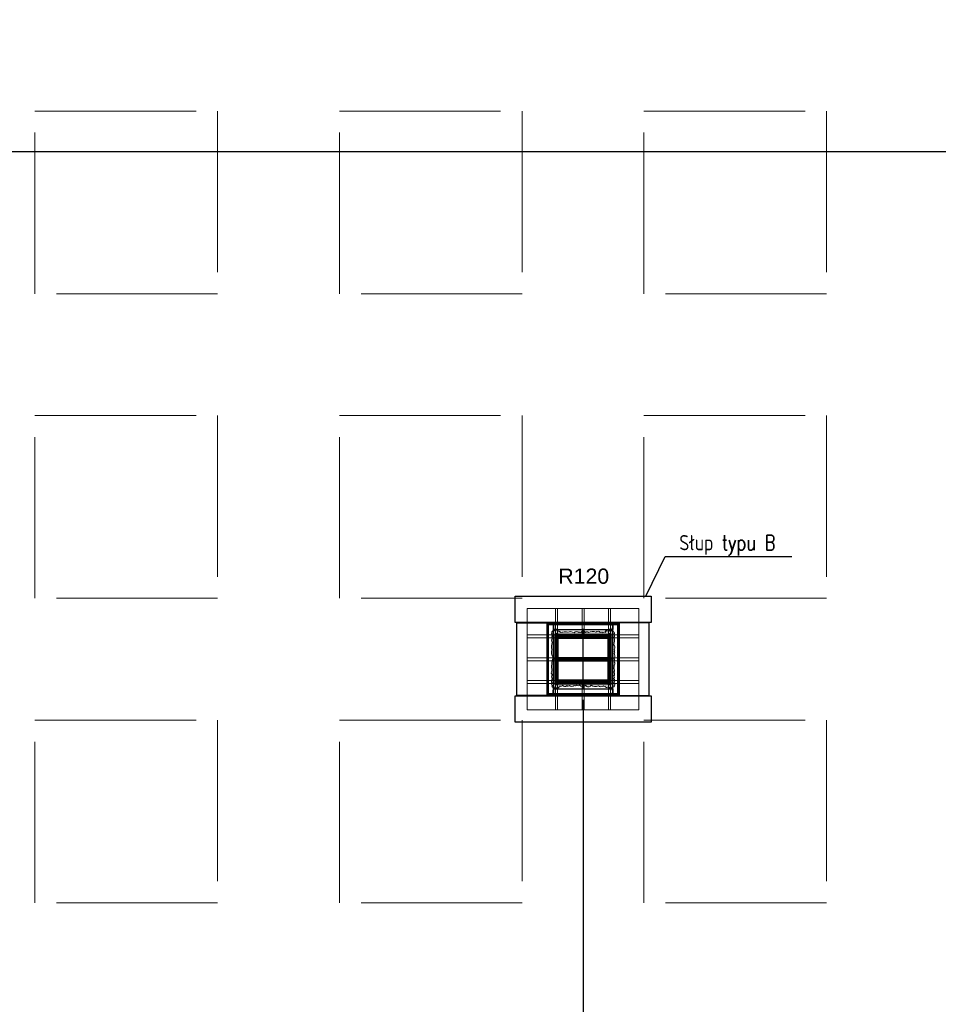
# Model space of a CAD drawing. Header units: centimetres. Extents: x -228435 to 56419, y -89367 to 477256.
# Tile 53 of 53: x -28090 to -19040, y 13600 to 23300. Entities that reach past the tile are written whole.
import ezdxf

# ---------------------------------------------------------------- set-up
doc = ezdxf.new("R2010")
doc.units = ezdxf.units.CM
doc.header["$LTSCALE"] = 50
for name, pattern in [('Obudowy i okł. słupów$0$HIDDEN', [9.525, 6.35, -3.175]), ('Osie rzutów$0$DASHDOT2', [12.7, 6.35, -3.175, 0, -3.175]), ('SU Lampy kwadratowe  -1$0$HIDDENX2', [19.05, 12.7, -6.35])]:
    doc.linetypes.add(name, pattern=pattern)
doc.layers.get('0').update_dxf_attribs({"color": 8})
for name, color, linetype in [('Kondygnacja -1$0$ARCH_INFO_ODPORNOŚĆ OGNIOWA', 8, 'Continuous'), ('Kondygnacja -1$0$ARCH_INFO_OPISY', 8, 'Continuous'), ('Kondygnacja -1$0$ARCH_OKŁADZINA', 8, 'Continuous'), ('Kondygnacja -1$0$ARCH_WYKŁADZINA', 8, 'Continuous'), ('Obudowy i okł. słupów$0$ARCH_GK', 8, 'Continuous'), ('Obudowy i okł. słupów$0$ARCH_PROFILE', 8, 'Continuous'), ('Obudowy i okł. słupów$0$ARCH_SŁUPY', 8, 'Continuous'), ('Osie rzutów$0$ARCH_INFO_OSIE_IST', 8, 'Osie rzutów$0$DASHDOT2')]:
    doc.layers.add(name, color=color, linetype=linetype)
for name, color, linetype, lineweight in [('Obudowy i okł. słupów$0$ARCH_hatch', 8, 'Continuous', 13), ('Obudowy i okł. słupów$0$ARCH_WIDOK', 8, 'Continuous', 13), ('SU Lampy kwadratowe  -1$0$ARCH_SUFITY_PODWIESZANE', 8, 'SU Lampy kwadratowe  -1$0$HIDDENX2', 9)]:
    doc.layers.add(name, color=color, linetype=linetype, lineweight=lineweight)
doc.styles.add('Kondygnacja -1$0$Arial', font='ARIAL.TTF')
doc.styles.add('Kondygnacja -1$0$ROMANS-50-CM', font='romans.shx', dxfattribs={"width": 0.8, "height": 10})
doc.styles.add('Kondygnacja -1$0$Standard', font='txt')
doc.dimstyles.new('Kondygnacja -1$0$ISO-25', dxfattribs={"dimtxt": 2.5, "dimasz": 2.5, "dimexe": 1.25, "dimexo": 0.625, "dimtad": 1, "dimtxsty": 'Kondygnacja -1$0$Standard', "dimcen": 2.5, "dimadec": 0, "dimazin": 0, "dimtfac": 1, "dimtmove": 0, "dimatfit": 3, "dimfxl": 0, "dimarcsym": 0})
pattern_1 = [(45, (-1197.3117, -3238.4858), (-0.6735192, 0.6735192), [])]

# ---------------------------------------------------------------- blocks, each defined once
blk = doc.blocks.new('Kondygnacja -1$0$_Dot')
at = {"color": 0, "linetype": 'ByBlock', "lineweight": -2}
blk.add_line((-0.5, 0), (-1, 0), dxfattribs=at)
at = {"color": 0, "linetype": 'ByBlock', "const_width": 0.5}
blk.add_lwpolyline([(-0.25, 0, 1), (0.25, 0, 1)], format="xyb", close=True, dxfattribs=at)
blk = doc.blocks.new('SŁUPB')
at = {"layer": 'Obudowy i okł. słupów$0$ARCH_hatch'}
h = blk.add_hatch(dxfattribs=at)
h.set_pattern_fill('AR-CONC', color=256, scale=0.01, style=0)
h.set_pattern_definition([(50, (-6122.4999, -5672.6805), (1.8218467, -0.15939086), [0.1905, -2.0955]), (355, (-6122.5, -5672.6805), (-0.35242826, 1.91056643), [0.1524, -1.6764]), (100.451, (-6122.3481, -5672.6938), (1.469425, 1.75116688), [0.1619, -1.7809]), (46.1842, (-6122.5, -5672.1725), (2.7107904, -0.4204233), [0.28575, -3.14325]), (96.6356, (-6122.274, -5672.2076), (2.37404234, 2.4742556), [0.24285, -2.67135]), (351.184, (-6122.5, -5672.1725), (2.3740461, 2.4742512), [0.2286, -2.5146]), (21, (-6122.2459, -5672.2995), (1.5161488, -1.02265519), [0.1905, -2.0955]), (326, (-6122.246, -5672.2995), (0.6180203, 1.84187966), [0.1524, -1.6764]), (71.4514, (-6122.1196, -5672.3848), (2.1341649, 0.81922858), [0.1619, -1.7809]), (37.5, (-6122.4999, -5672.68053), (0.03088603, 0.84555039), [0, -1.65608, 0, -1.7018, 0, -1.68275]), (7.5, (-6122.4999, -5672.6805), (0.668196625, 1.00180575), [0, -0.97028, 0, -1.61798, 0, -0.64135]), (327.5, (-6123.06634, -5672.68053), (1.35590595, -0.05728744), [0, -0.635, 0, -1.9812, 0, -2.6289]), (317.5, (-6123.3203, -5672.6805), (1.48129181, 0.25426491), [0, -0.8255, 0, -1.31572, 0, -1.8669])])
h.paths.add_polyline_path([(5.29, 24.75, 0.520567), (2.38, 24.87, 0.520567), (-2.34, 24.75, 0.520567), (-4.02, 24.64, 0.520567), (-8.73, 24.42, 0.285796), (-15.24, 24.98, 0.202697), (-19.83, 25.09, 0.274624), (-22.11, 24.74, 0.533752), (-22.97, 25.5, 0.408944), (-24.43, 26.21, 0.520567), (-27.57, 26.44, 0.520567), (-28.7, 26.55, 0.520567), (-29.93, 26.1, 0.520567), (-30.6, 24.64, 0.520567), (-30.49, 23.18, 0.520567), (-30.04, 21.39, 0.520567), (-30.38, 19.26, 0.278554), (-30.43, 14.97, 0.142249), (-30.6, 8.13, 0.250934), (-29.48, 0, 0.130012), (-30.61, -12.97, 0.520567), (-29.94, -16.9, 0.520567), (-30.05, -20.6, 0.425813), (-30.29, -25.08, 0.733465), (-29.94, -27.5, 2.355544), (-29.02, -28.26, 0.517441), (-25.55, -29.24, 0.520567), (-23.87, -29.01, 0.520567), (-22.75, -27.78, 0.520567), (-20.28, -27.22, 0.520567), (-15.9, -27.55, 0.520567), (-13.21, -27.33, 0.520567), (-8.73, -27.33, 0.520567), (-6.37, -26.99, 0.520567), (-3.34, -26.88, 0.520567), (2.72, -26.99, 0.692648), (7.93, -27.17, 0.289077), (15.08, -27.78, 0.407009), (20.01, -27.78, 0.334558), (21.95, -28.23, 0.771464), (24.04, -28.99, 0.387636), (27.16, -28.8, 0.697607), (29.77, -28.7, 0.924349), (30.78, -27.56, 0.520567), (30.22, -24.64, 0.520567), (30.11, -20.81, 0.520567), (30.22, -17.79, 0.520567), (30.33, -14.42, 0.41985), (30.11, -10.16, 0.520567), (30.22, -7.92, 0.520567), (30.56, -4.22, 0.174213), (30.78, -0.38, 0.25847), (30.67, 4.1, 0.520567), (30.67, 6.12, 0.520567), (30.78, 8.14, 0.400753), (30.3, 12.74, 0.177412), (30.42, 20.02, 0.420526), (30.42, 23.27, 0.669755), (30.05, 25.61, 0.56093), (26.92, 25.84, 0.282102), (23.44, 26.26, 0.753336), (22.15, 25.78, 0.137258), (22, 24.75, 0.617264), (19.67, 24.42, 0.520567), (16.98, 24.75, 0.520567), (12.61, 24.98, 0.274044)])
h.paths.add_polyline_path([(25, 22.5), (25, 23.5), (27, 23.5), (27, -26.5), (25, -26.5), (25, -25.5), (-25, -25.5), (-25, -26.5), (-27, -26.5), (-27, 23.5), (-25, 23.5), (-25, 22.5)], flags=16)
at = {"layer": 'Obudowy i okł. słupów$0$ARCH_SŁUPY', "lineweight": 40}
h = blk.add_hatch(dxfattribs=at)
h.set_pattern_fill('ANSI31', color=256, scale=0.3, style=0)
h.set_pattern_definition(pattern_1)
h.paths.add_polyline_path([(-27, 23.5), (-27, -26.5), (-25, -26.5), (-25, 23.5)])
h = blk.add_hatch(dxfattribs=at)
h.set_pattern_fill('ANSI31', color=256, scale=0.3, style=0)
h.set_pattern_definition(pattern_1)
h.paths.add_polyline_path([(25, 19.5), (25, 22.5), (-25, 22.5), (-25, 19.5)])
h = blk.add_hatch(dxfattribs=at)
h.set_pattern_fill('ANSI31', color=256, scale=0.3, style=0)
h.set_pattern_definition(pattern_1)
h.paths.add_polyline_path([(27, -26.5), (27, 23.5), (25, 23.5), (25, -26.5)])
h = blk.add_hatch(dxfattribs=at)
h.set_pattern_fill('ANSI31', color=256, scale=0.3, style=0)
h.set_pattern_definition(pattern_1)
h.paths.add_polyline_path([(25, -3), (25, 0), (-25, 0), (-25, -3)])
h = blk.add_hatch(dxfattribs=at)
h.set_pattern_fill('ANSI31', color=256, scale=0.3, style=0)
h.set_pattern_definition(pattern_1)
h.paths.add_polyline_path([(25, -25.5), (25, -22.5), (-25, -22.5), (-25, -25.5)])
at = {"layer": 'Obudowy i okł. słupów$0$ARCH_GK'}
for points in [[(-35.5, -37), (-35.5, 34)], [(-35.5, 34), (35.5, 34)], [(-35.5, 32.75), (34.25, 32.75)], [(-34.25, -37), (-34.25, 32.75)], [(34.25, -35.75), (34.25, 34)], [(35.5, -37), (35.5, 34)], [(-35.5, -37), (35.5, -37)], [(-34.25, -35.75), (35.5, -35.75)]]:
    blk.add_lwpolyline(points, dxfattribs=at)
for points in [[(34.25, 34), (-35.5, 34), (-35.5, 32.75), (34.25, 32.75)], [(-35.5, 32.75), (-34.25, 32.75), (-34.25, -37), (-35.5, -37)], [(35.5, -35.75), (34.25, -35.75), (34.25, 34), (35.5, 34)], [(-34.25, -37), (35.5, -37), (35.5, -35.75), (-34.25, -35.75)]]:
    blk.add_lwpolyline(points, close=True, dxfattribs=at)
at = {"layer": 'Obudowy i okł. słupów$0$ARCH_hatch'}
blk.add_lwpolyline([(-29.48, 0, -0.250934), (-30.6, 8.13, -0.142249), (-30.43, 14.97, -0.278554), (-30.38, 19.26, -0.520567), (-30.04, 21.39, -0.520567), (-30.49, 23.18, -0.520567), (-30.6, 24.64, -0.520567), (-29.93, 26.1, -0.520567), (-28.7, 26.55, -0.520567), (-27.57, 26.44, -0.520567), (-24.43, 26.21, -0.408944), (-22.97, 25.5, -0.533752), (-22.11, 24.74, -0.274624), (-19.83, 25.09, -0.202697), (-15.24, 24.98, -0.285796), (-8.73, 24.42, -0.520567), (-4.02, 24.64, -0.520567), (-2.34, 24.75, -0.520567), (2.38, 24.87, -0.520567), (5.29, 24.75, -0.274044), (12.61, 24.98, -0.520567), (16.98, 24.75, -0.520567), (19.67, 24.42, -0.617264), (22, 24.75, -0.137258), (22.15, 25.78, -0.753336), (23.44, 26.26, -0.282102), (26.92, 25.84, -0.56093), (30.05, 25.61, -0.669755), (30.42, 23.27, -0.420526), (30.42, 20.02, -0.177412), (30.3, 12.74, -0.400753), (30.78, 8.14, -0.520567), (30.67, 6.12, -0.520567), (30.67, 4.1, -0.25847), (30.78, -0.38, -0.174213), (30.56, -4.22, -0.520567), (30.22, -7.92, -0.520567), (30.11, -10.16, -0.41985), (30.33, -14.42, -0.520567), (30.22, -17.79, -0.520567), (30.11, -20.81, -0.520567), (30.22, -24.64, -0.520567), (30.78, -27.56, -0.924349), (29.77, -28.7, -0.697607), (27.16, -28.8, -0.387636), (24.04, -28.99, -0.771464), (21.95, -28.23, -0.334558), (20.01, -27.78, -0.407009), (15.08, -27.78, -0.289077), (7.93, -27.17, -0.692648), (2.72, -26.99, -0.520567), (-3.34, -26.88, -0.520567), (-6.37, -26.99, -0.520567), (-8.73, -27.33, -0.520567), (-13.21, -27.33, -0.520567), (-15.9, -27.55, -0.520567), (-20.28, -27.22, -0.520567), (-22.75, -27.78, -0.520567), (-23.87, -29.01, -0.520567), (-25.55, -29.24, -0.517441), (-29.02, -28.26, -2.355544), (-29.94, -27.5, -0.733465), (-30.29, -25.08, -0.425813), (-30.05, -20.6, -0.520567), (-29.94, -16.9, -0.520567), (-30.61, -12.97, -0.130012)], format="xyb", close=True, dxfattribs=at)
at = {"layer": 'Obudowy i okł. słupów$0$ARCH_PROFILE'}
for points in [[(-32.66, 32.74), (-32.75, 32.65), (-33.25, 32.65), (-33.35, 32.75), (-34.25, 32.75), (-34.25, 29.02, 1), (-34.2, 29.02), (-34.2, 32.7), (-33.37, 32.7), (-33.27, 32.6), (-32.73, 32.6), (-32.63, 32.7), (-30.87, 32.7), (-30.77, 32.6), (-30.23, 32.6), (-30.13, 32.7), (-29.3, 32.7), (-29.3, 29.02, 1), (-29.25, 29.02), (-29.25, 32.75), (-30.15, 32.75), (-30.25, 32.65), (-30.75, 32.65), (-30.84, 32.74)], [(-29.24, 29.34), (-29.15, 29.25), (-29.15, 28.75), (-29.25, 28.65), (-29.25, 27.75), (-25.53, 27.75, 1), (-25.53, 27.8), (-29.2, 27.8), (-29.2, 28.63), (-29.1, 28.73), (-29.1, 29.27), (-29.2, 29.37), (-29.2, 31.13), (-29.1, 31.23), (-29.1, 31.77), (-29.2, 31.87), (-29.2, 32.7), (-25.53, 32.7, 1), (-25.53, 32.75), (-29.25, 32.75), (-29.25, 31.85), (-29.15, 31.75), (-29.15, 31.25), (-29.24, 31.16)], [(29.24, 29.34), (29.15, 29.25), (29.15, 28.75), (29.25, 28.65), (29.25, 27.75), (25.53, 27.75, -1), (25.53, 27.8), (29.2, 27.8), (29.2, 28.63), (29.1, 28.73), (29.1, 29.27), (29.2, 29.37), (29.2, 31.13), (29.1, 31.23), (29.1, 31.77), (29.2, 31.87), (29.2, 32.7), (25.53, 32.7, -1), (25.53, 32.75), (29.25, 32.75), (29.25, 31.85), (29.15, 31.75), (29.15, 31.25), (29.24, 31.16)], [(32.66, 32.74), (32.75, 32.65), (33.25, 32.65), (33.35, 32.75), (34.25, 32.75), (34.25, 29.02, -1), (34.2, 29.02), (34.2, 32.7), (33.37, 32.7), (33.27, 32.6), (32.73, 32.6), (32.63, 32.7), (30.87, 32.7), (30.77, 32.6), (30.23, 32.6), (30.13, 32.7), (29.3, 32.7), (29.3, 29.02, -1), (29.25, 29.02), (29.25, 32.75), (30.15, 32.75), (30.25, 32.65), (30.75, 32.65), (30.84, 32.74)], [(-32.66, -35.74), (-32.75, -35.65), (-33.25, -35.65), (-33.35, -35.75), (-34.25, -35.75), (-34.25, -32.02, -1), (-34.2, -32.02), (-34.2, -35.7), (-33.37, -35.7), (-33.27, -35.6), (-32.73, -35.6), (-32.63, -35.7), (-30.87, -35.7), (-30.77, -35.6), (-30.23, -35.6), (-30.13, -35.7), (-29.3, -35.7), (-29.3, -32.02, -1), (-29.25, -32.02), (-29.25, -35.75), (-30.15, -35.75), (-30.25, -35.65), (-30.75, -35.65), (-30.84, -35.74)], [(-29.24, -32.34), (-29.15, -32.25), (-29.15, -31.75), (-29.25, -31.65), (-29.25, -30.75), (-25.53, -30.75, -1), (-25.53, -30.8), (-29.2, -30.8), (-29.2, -31.63), (-29.1, -31.73), (-29.1, -32.27), (-29.2, -32.37), (-29.2, -34.13), (-29.1, -34.23), (-29.1, -34.77), (-29.2, -34.87), (-29.2, -35.7), (-25.53, -35.7, -1), (-25.53, -35.75), (-29.25, -35.75), (-29.25, -34.85), (-29.15, -34.75), (-29.15, -34.25), (-29.24, -34.16)], [(29.24, -32.34), (29.15, -32.25), (29.15, -31.75), (29.25, -31.65), (29.25, -30.75), (25.53, -30.75, 1), (25.53, -30.8), (29.2, -30.8), (29.2, -31.63), (29.1, -31.73), (29.1, -32.27), (29.2, -32.37), (29.2, -34.13), (29.1, -34.23), (29.1, -34.77), (29.2, -34.87), (29.2, -35.7), (25.53, -35.7, 1), (25.53, -35.75), (29.25, -35.75), (29.25, -34.85), (29.15, -34.75), (29.15, -34.25), (29.24, -34.16)], [(32.66, -35.74), (32.75, -35.65), (33.25, -35.65), (33.35, -35.75), (34.25, -35.75), (34.25, -32.02, 1), (34.2, -32.02), (34.2, -35.7), (33.37, -35.7), (33.27, -35.6), (32.73, -35.6), (32.63, -35.7), (30.87, -35.7), (30.77, -35.6), (30.23, -35.6), (30.13, -35.7), (29.3, -35.7), (29.3, -32.02, 1), (29.25, -32.02), (29.25, -35.75), (30.15, -35.75), (30.25, -35.65), (30.75, -35.65), (30.84, -35.74)]]:
    blk.add_lwpolyline(points, format="xyb", close=True, dxfattribs=at)
for points in [[(-29.25, -35.75), (-29.25, 32.75)], [(29.25, -35.75), (29.25, 32.75)], [(29.25, -35.75), (29.25, 32.75)], [(-29.25, 27.75), (29.25, 27.75)], [(-29.25, -30.75), (29.25, -30.75)]]:
    blk.add_lwpolyline(points, dxfattribs=at)
at = {"layer": 'Obudowy i okł. słupów$0$ARCH_SŁUPY', "lineweight": 40}
for p, q in [((-25, 0), (25, 0)), ((25, -3), (-25, -3))]:
    blk.add_line(p, q, dxfattribs=at)
for points in [[(-27, 23.5), (-25, 23.5), (-25, -26.5), (-27, -26.5)], [(25, 23.5), (27, 23.5), (27, -26.5), (25, -26.5)]]:
    blk.add_lwpolyline(points, close=True, dxfattribs=at)
for points in [[(25, 22.5), (-25, 22.5)], [(-25, 19.5), (25, 19.5)], [(25, -22.5), (-25, -22.5)], [(-25, -25.5), (25, -25.5)]]:
    blk.add_lwpolyline(points, dxfattribs=at)
at = {"layer": 'Obudowy i okł. słupów$0$ARCH_WIDOK', "linetype": 'Obudowy i okł. słupów$0$HIDDEN'}
blk.add_lwpolyline([(55, 48.5), (55, -51.5), (-55, -51.5), (-55, 48.5)], close=True, dxfattribs=at)
for points in [[(-27, 48.5), (-27, 23.5)], [(-25, 48.5), (-25, 23.5)], [(-1, 48.5), (-1, 22.5)], [(1, 48.5), (1, 22.5)], [(25, 48.5), (25, 23.5)], [(27, 48.5), (27, 23.5)], [(-55, 22.5), (-27, 22.5)], [(-55, 19.5), (-27, 19.5)], [(27.5, 22.5), (55, 22.5)], [(27.5, 19.5), (55, 19.5)], [(-55, 0), (-27, 0)], [(27.5, 0), (55, 0)], [(-55, -3), (-27, -3)], [(27.5, -3), (55, -3)], [(-55, -22.5), (-27, -22.5)], [(-55, -25.5), (-27, -25.5)], [(-27, -26.5), (-27, -51.5)], [(-25, -26.5), (-25, -51.5)], [(-1, -25.5), (-1, -51.5)], [(0.99, -25.5), (0.99, -51.5)], [(25, -26.5), (25, -51.5)], [(27, -26.5), (27, -51.5)], [(27.5, -22.5), (55, -22.5)], [(27.5, -25.5), (55, -25.5)]]:
    blk.add_lwpolyline(points, dxfattribs=at)
blk = doc.blocks.new('Osie rzutów')
at = {"layer": 'Osie rzutów$0$ARCH_INFO_OSIE_IST', "ltscale": 10}
for p, q in [((9860, 12510), (9860, 4623.26)), ((4436.04, 6800), (15156.54, 6800)), ((9860, 6170), (9860, 6230)), ((4436.04, 6200), (15156.54, 6200)), ((9890, 6200), (9830, 6200))]:
    blk.add_line(p, q, dxfattribs=at)

msp = doc.modelspace()

# ---------------------------------------------------------------- linework, layer by layer
at = {"layer": 'Kondygnacja -1$0$ARCH_OKŁADZINA'}
for points in [[(-23210, 17620), (-21870, 17620), (-21870, 17360), (-23210, 17360)], [(-23193, 17358), (-22897, 17358), (-22897, 16642), (-23193, 16642)], [(-21887, 17358), (-22183, 17358), (-22183, 16642), (-21887, 16642)], [(-23210, 16640), (-21870, 16640), (-21870, 16380), (-23210, 16380)]]:
    msp.add_lwpolyline(points, close=True, dxfattribs=at)
at = {"layer": 'Kondygnacja -1$0$ARCH_WYKŁADZINA', "linetype": 'Continuous', "lineweight": -3}
msp.add_line((-37540, 22000), (1460, 22000), dxfattribs=at)
at = {"layer": 'SU Lampy kwadratowe  -1$0$ARCH_SUFITY_PODWIESZANE', "ltscale": 2.5}
for points in [[(-27940, 22400), (-26140, 22400), (-26140, 20600), (-27940, 20600)], [(-24940, 22400), (-23140, 22400), (-23140, 20600), (-24940, 20600)], [(-21940, 22400), (-20140, 22400), (-20140, 20600), (-21940, 20600)], [(-27940, 19400), (-26140, 19400), (-26140, 17600), (-27940, 17600)], [(-24940, 19400), (-23140, 19400), (-23140, 17600), (-24940, 17600)], [(-21940, 19400), (-20140, 19400), (-20140, 17600), (-21940, 17600)], [(-27940, 16400), (-26140, 16400), (-26140, 14600), (-27940, 14600)], [(-24940, 16400), (-23140, 16400), (-23140, 14600), (-24940, 14600)], [(-21940, 16400), (-20140, 16400), (-20140, 14600), (-21940, 14600)]]:
    msp.add_lwpolyline(points, close=True, dxfattribs=at)

# ---------------------------------------------------------------- block references
at = {"xscale": 10, "yscale": 10, "zscale": 10}
msp.add_blockref('SŁUPB', (-22540, 17015), dxfattribs=at)
at = {"layer": 'Osie rzutów$0$ARCH_INFO_OSIE_IST', "xscale": 10, "yscale": 10, "zscale": 10}
msp.add_blockref('Osie rzutów', (-121140, -45000), dxfattribs=at)

# ---------------------------------------------------------------- texts
at = {"layer": 'Kondygnacja -1$0$ARCH_INFO_ODPORNOŚĆ OGNIOWA', "insert": (-22532.905, 17941.838), "char_height": 150, "width": 533.32525, "attachment_point": 5, "style": 'Kondygnacja -1$0$Arial'}
msp.add_mtext('\\PR120', dxfattribs=at)
at = {"layer": 'Kondygnacja -1$0$ARCH_INFO_OPISY', "insert": (-21591.256, 18223.112), "char_height": 150, "width": 6265.3268, "attachment_point": 1, "style": 'Kondygnacja -1$0$ROMANS-50-CM'}
msp.add_mtext('Słup typu B', dxfattribs=at)

# ---------------------------------------------------------------- leaders
at = {"layer": 'Kondygnacja -1$0$ARCH_INFO_OPISY'}
msp.add_leader([(-21920, 17620), (-21731.835, 18010.059), (-20484.099, 18010.059)], dimstyle='Kondygnacja -1$0$ISO-25', override={"dimscale": 5, "dimasz": 2, "dimtad": 0, "dimldrblk": 'Kondygnacja -1$0$_Dot'}, dxfattribs=at)

doc.saveas('drawing.dxf')
